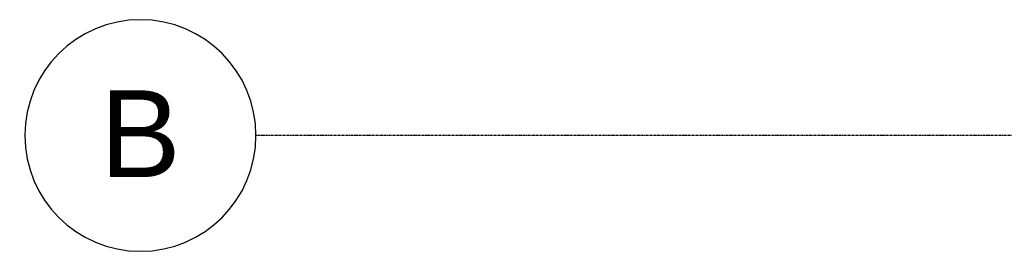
# Model space of a CAD drawing. Header units: inches. Extents: x -4126 to -1814, y 9773 to 12338.
# Tile 56 of 113: x -4126 to -3922, y 11510 to 11558. Entities that reach past the tile are written whole.
import ezdxf

# ---------------------------------------------------------------- set-up
doc = ezdxf.new("R2010")
doc.units = ezdxf.units.IN
doc.header["$MEASUREMENT"] = 0
doc.linetypes.add('Grid Line 1_2_', pattern=[0.875, 0.5, -0.125, 0.125, -0.125])
doc.layers.add('S-GRID', color=1, linetype='Continuous', lineweight=9)
doc.layers.add('S-GRID-IDEN', color=1, linetype='Continuous', lineweight=30)
doc.styles.add('Arial', font='Arial.ttf', dxfattribs={"height": 18})

# ---------------------------------------------------------------- blocks, each defined once
blk = doc.blocks.new('Grid - Grid Head - Circle-1738874-FRAMING PLAN - 1ST FLOOR')
at = {"layer": 'S-GRID-IDEN'}
for start, end in [(360, 180), (180, 360)]:
    blk.add_arc((0, 0), 0.25, start, end, dxfattribs=at)

msp = doc.modelspace()

# ---------------------------------------------------------------- linework, layer by layer
at = {"layer": 'S-GRID', "linetype": 'Grid Line 1_2_', "lineweight": 30}
msp.add_line((-1814.206, 11534.189), (-4076.95, 11534.189), dxfattribs=at)

# ---------------------------------------------------------------- block references
at = {"layer": 'S-GRID-IDEN', "xscale": 95.99999999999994, "yscale": 95.99999999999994, "zscale": 95.99999999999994, "rotation": 89.99999999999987}
msp.add_blockref('Grid - Grid Head - Circle-1738874-FRAMING PLAN - 1ST FLOOR', (-4100.95, 11534.189), dxfattribs=at)

# ---------------------------------------------------------------- texts
at = {"layer": 'S-GRID-IDEN', "lineweight": 9, "insert": (-4109.356, 11543.57), "char_height": 18, "width": 20.301, "attachment_point": 1, "style": 'Arial'}
msp.add_mtext('B', dxfattribs=at)

doc.saveas('drawing.dxf')
